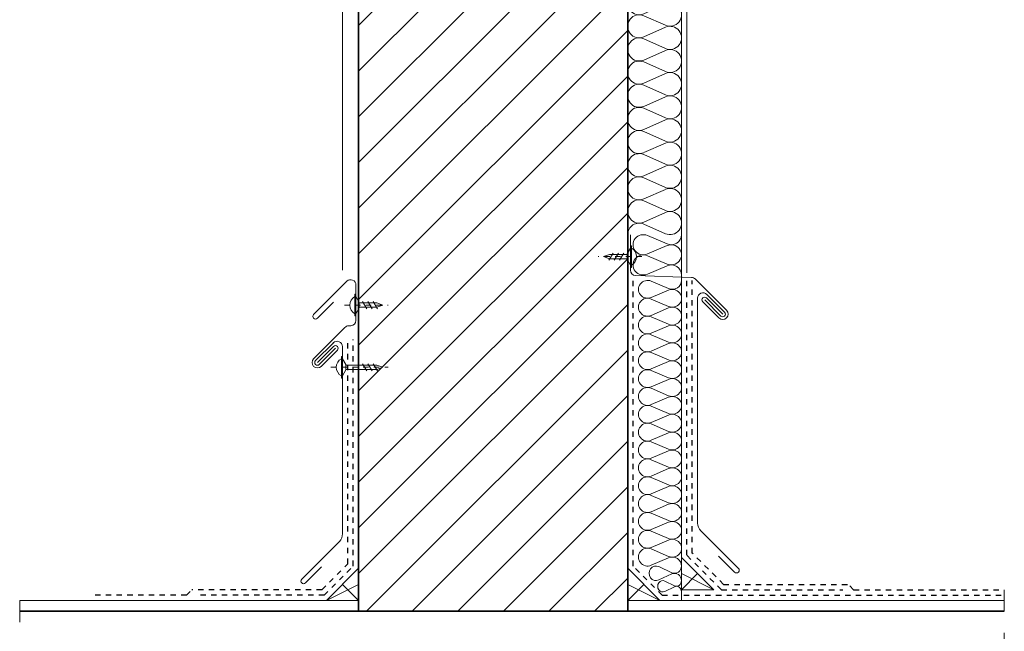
# Model space of a CAD drawing. Extents: x -109972 to -86652, y 98618 to 122888.
# Tile 4 of 74: x -102015 to -101100, y 106390 to 106958. Entities that reach past the tile are written whole.
import ezdxf

# ---------------------------------------------------------------- set-up
doc = ezdxf.new("R2010")
doc.units = 0
doc.header["$MEASUREMENT"] = 0
doc.linetypes.add('Hidden Line', pattern=[10, 5, -5])
doc.linetypes.add('Przerywana', pattern=[40, 20, -20])
for name, color, linetype, lineweight in [('Arch konstrukcja dachu_Nr_Pióra__21', 7, 'Continuous', 13), ('Arch ocieplenie_Nr_Pióra__46', 5, 'Continuous', 13), ('Arch wykończenie_Nr_Pióra__46', 5, 'Continuous', 13), ('Arch ściany nośne_Nr_Pióra__21', 7, 'Continuous', 13), ('Arch ściany nośne_Nr_Pióra__27', 7, 'Continuous', 35), ('INWENT.ŚCIANY_Nr_Pióra__1', 7, 'Continuous', 25), ('INWENT.ŚCIANY_Nr_Pióra__21', 7, 'Continuous', 13), ('INWENT.ŚCIANY_Nr_Pióra__27', 7, 'Continuous', 35)]:
    doc.layers.add(name, color=color, linetype=linetype, lineweight=lineweight)
doc.layers.add('Arch ocieplenie', color=7, linetype='Continuous')
doc.layers.add('Arch ocieplenie_Nr_Pióra__24', color=7, linetype='Continuous', lineweight=13, true_color=0x029e21)
doc.layers.add('Arch stropy_Nr_Pióra__3', color=7, linetype='Continuous', lineweight=18, true_color=0xff6600)
pattern_1 = [(45, (0, 0), (-21.2132034, 21.2132034), [])]

# ---------------------------------------------------------------- blocks, each defined once
blk = doc.blocks.new('Izolacja cieplna 14_24', base_point=(-101450.46, 106758.24))
at = {"layer": 'Arch ocieplenie_Nr_Pióra__24', "linetype": 'Continuous'}
for p, q in [((-101435.56, 107458.39), (-101415.36, 107467.34)), ((-101415.36, 107447.64), (-101435.56, 107456.59)), ((-101435.56, 107436.88), (-101415.36, 107445.83)), ((-101415.36, 107426.12), (-101435.56, 107435.07)), ((-101435.56, 107415.36), (-101415.36, 107424.31)), ((-101415.36, 107404.6), (-101435.56, 107413.55)), ((-101435.56, 107393.85), (-101415.36, 107402.8)), ((-101415.36, 107383.09), (-101435.56, 107392.04)), ((-101435.56, 107372.33), (-101415.36, 107381.28)), ((-101415.36, 107361.57), (-101435.56, 107370.52)), ((-101435.56, 107350.82), (-101415.36, 107359.77)), ((-101415.36, 107340.06), (-101435.56, 107349.01)), ((-101435.56, 107329.3), (-101415.36, 107338.25)), ((-101415.36, 107318.54), (-101435.56, 107327.49)), ((-101435.56, 107307.79), (-101415.36, 107316.74)), ((-101415.36, 107297.03), (-101435.56, 107305.98)), ((-101435.56, 107286.27), (-101415.36, 107295.22)), ((-101415.36, 107275.51), (-101435.56, 107284.46)), ((-101435.56, 107264.76), (-101415.36, 107273.71)), ((-101415.36, 107254), (-101435.56, 107262.95)), ((-101435.56, 107243.24), (-101415.36, 107252.19)), ((-101415.36, 107232.48), (-101435.56, 107241.43)), ((-101435.56, 107221.72), (-101415.36, 107230.67)), ((-101415.36, 107210.97), (-101435.56, 107219.92)), ((-101435.56, 107200.21), (-101415.36, 107209.16)), ((-101415.36, 107189.45), (-101435.56, 107198.4)), ((-101435.56, 107178.69), (-101415.36, 107187.64)), ((-101415.36, 107167.94), (-101435.56, 107176.89)), ((-101435.56, 107157.18), (-101415.36, 107166.13)), ((-101415.36, 107146.42), (-101435.56, 107155.37)), ((-101435.56, 107135.66), (-101415.36, 107144.61)), ((-101415.36, 107124.91), (-101435.56, 107133.86)), ((-101435.56, 107114.15), (-101415.36, 107123.1)), ((-101415.36, 107103.39), (-101435.56, 107112.34)), ((-101435.56, 107092.63), (-101415.36, 107101.58)), ((-101415.36, 107081.88), (-101435.56, 107090.83)), ((-101435.56, 107071.12), (-101415.36, 107080.07)), ((-101415.36, 107060.36), (-101435.56, 107069.31)), ((-101435.56, 107049.6), (-101415.36, 107058.55)), ((-101415.36, 107038.84), (-101435.56, 107047.8)), ((-101435.56, 107028.09), (-101415.36, 107037.04)), ((-101415.36, 107017.33), (-101435.56, 107026.28)), ((-101435.56, 107006.57), (-101415.36, 107015.52)), ((-101415.36, 106995.81), (-101435.56, 107004.76)), ((-101435.56, 106985.06), (-101415.36, 106994.01)), ((-101415.36, 106974.3), (-101435.56, 106983.25)), ((-101435.56, 106963.54), (-101415.36, 106972.49)), ((-101415.36, 106952.78), (-101435.56, 106961.73)), ((-101435.56, 106942.03), (-101415.36, 106950.98)), ((-101415.36, 106931.27), (-101435.56, 106940.22)), ((-101435.56, 106920.51), (-101415.36, 106929.46)), ((-101415.36, 106909.75), (-101435.56, 106918.7)), ((-101435.56, 106899), (-101415.36, 106907.95)), ((-101415.36, 106888.24), (-101435.56, 106897.19)), ((-101435.56, 106877.48), (-101415.36, 106886.43)), ((-101415.36, 106866.72), (-101435.56, 106875.67)), ((-101435.56, 106855.96), (-101415.36, 106864.92)), ((-101415.36, 106845.21), (-101435.56, 106854.16)), ((-101435.56, 106834.45), (-101415.36, 106843.4)), ((-101415.36, 106823.69), (-101435.56, 106832.64)), ((-101435.56, 106812.93), (-101415.36, 106821.88)), ((-101415.36, 106802.18), (-101435.56, 106811.13)), ((-101435.56, 106791.42), (-101415.36, 106800.37)), ((-101415.36, 106780.66), (-101435.56, 106789.61)), ((-101435.56, 106769.9), (-101415.36, 106778.85)), ((-101415.36, 106759.15), (-101435.56, 106768.1))]:
    blk.add_line(p, q, dxfattribs=at)
for centre, start_param, end_param in [((-101439.82, 107468.25), 1.570796, 3.554385), ((-101411.09, 107457.49), 2.728799, 6.695979), ((-101439.82, 107446.73), 5.870392, 9.837571), ((-101411.09, 107435.97), 2.728799, 6.695979), ((-101439.82, 107425.22), 5.870392, 9.837571), ((-101411.09, 107414.46), 2.728799, 6.695979), ((-101439.82, 107403.7), 5.870392, 9.837571), ((-101411.09, 107392.94), 2.728799, 6.695979), ((-101439.82, 107382.19), 5.870392, 9.837571), ((-101411.09, 107371.43), 2.728799, 6.695979), ((-101439.82, 107360.67), 5.870392, 9.837571), ((-101411.09, 107349.91), 2.728799, 6.695979), ((-101439.82, 107339.15), 5.870392, 9.837571), ((-101411.09, 107328.4), 2.728799, 6.695979), ((-101439.82, 107317.64), 5.870392, 9.837571), ((-101411.09, 107306.88), 2.728799, 6.695979), ((-101439.82, 107296.12), 5.870392, 9.837571), ((-101411.09, 107285.37), 2.728799, 6.695979), ((-101439.82, 107274.61), 5.870392, 9.837571), ((-101411.09, 107263.85), 2.728799, 6.695979), ((-101439.82, 107253.09), 5.870392, 9.837571), ((-101411.09, 107242.34), 2.728799, 6.695979), ((-101439.82, 107231.58), 5.870392, 9.837571), ((-101411.09, 107220.82), 2.728799, 6.695979), ((-101439.82, 107210.06), 5.870392, 9.837571), ((-101411.09, 107199.31), 2.728799, 6.695979), ((-101439.82, 107188.55), 5.870392, 9.837571), ((-101411.09, 107177.79), 2.728799, 6.695979), ((-101439.82, 107167.03), 5.870392, 9.837571), ((-101411.09, 107156.28), 2.728799, 6.695979), ((-101439.82, 107145.52), 5.870392, 9.837571), ((-101411.09, 107134.76), 2.728799, 6.695979), ((-101439.82, 107124), 5.870392, 9.837571), ((-101411.09, 107113.24), 2.728799, 6.695979), ((-101439.82, 107102.49), 5.870392, 9.837571), ((-101411.09, 107091.73), 2.728799, 6.695979), ((-101439.82, 107080.97), 5.870392, 9.837571), ((-101411.09, 107070.21), 2.728799, 6.695979), ((-101439.82, 107059.46), 5.870392, 9.837571), ((-101411.09, 107048.7), 2.728799, 6.695979), ((-101439.82, 107037.94), 5.870392, 9.837571), ((-101411.09, 107027.18), 2.728799, 6.695979), ((-101439.82, 107016.43), 5.870392, 9.837571), ((-101411.09, 107005.67), 2.728799, 6.695979), ((-101439.82, 106994.91), 5.870392, 9.837571), ((-101411.09, 106984.15), 2.728799, 6.695979), ((-101439.82, 106973.4), 5.870392, 9.837571), ((-101411.09, 106962.64), 2.728799, 6.695979), ((-101439.82, 106951.88), 5.870392, 9.837571), ((-101411.09, 106941.12), 2.728799, 6.695979), ((-101439.82, 106930.36), 5.870392, 9.837571), ((-101411.09, 106919.61), 2.728799, 6.695979), ((-101439.82, 106908.85), 5.870392, 9.837571), ((-101411.09, 106898.09), 2.728799, 6.695979), ((-101439.82, 106887.33), 5.870392, 9.837571), ((-101411.09, 106876.58), 2.728799, 6.695979), ((-101439.82, 106865.82), 5.870392, 9.837571), ((-101411.09, 106855.06), 2.728799, 6.695979), ((-101439.82, 106844.3), 5.870392, 9.837571), ((-101411.09, 106833.55), 2.728799, 6.695979), ((-101439.82, 106822.79), 5.870392, 9.837571), ((-101411.09, 106812.03), 2.728799, 6.695979), ((-101439.82, 106801.27), 5.870392, 9.837571), ((-101411.09, 106790.52), 2.728799, 6.695979), ((-101439.82, 106779.76), 5.870392, 9.837571), ((-101411.09, 106769), 2.728799, 6.695979), ((-101439.82, 106758.24), 5.870392, 7.853982)]:
    blk.add_ellipse(centre, major_axis=(0, 10.76), ratio=0.988494, start_param=start_param, end_param=end_param, dxfattribs=at)
blk = doc.blocks.new('Izolacja cieplna 14_26', base_point=(-101400.46, 106450.31))
at = {"layer": 'Arch ocieplenie_Nr_Pióra__46', "linetype": 'Continuous'}
for p, q in [((-101412.38, 106708.14), (-101428.54, 106715.05)), ((-101428.54, 106699.85), (-101412.38, 106706.75)), ((-101412.38, 106691.56), (-101428.54, 106698.46)), ((-101428.54, 106683.26), (-101412.38, 106690.16)), ((-101412.38, 106674.97), (-101428.54, 106681.87)), ((-101428.54, 106666.67), (-101412.38, 106673.57)), ((-101412.38, 106658.38), (-101428.54, 106665.28)), ((-101428.54, 106650.08), (-101412.38, 106656.98)), ((-101412.38, 106641.79), (-101428.54, 106648.69)), ((-101428.54, 106633.49), (-101412.38, 106640.39)), ((-101412.38, 106625.2), (-101428.54, 106632.1)), ((-101428.54, 106616.9), (-101412.38, 106623.8)), ((-101412.38, 106608.61), (-101428.54, 106615.51)), ((-101428.54, 106600.31), (-101412.38, 106607.21)), ((-101412.38, 106592.02), (-101428.54, 106598.92)), ((-101428.54, 106583.72), (-101412.38, 106590.63)), ((-101412.38, 106575.43), (-101428.54, 106582.33)), ((-101428.54, 106567.13), (-101412.38, 106574.04)), ((-101412.38, 106558.84), (-101428.54, 106565.74)), ((-101428.54, 106550.55), (-101412.38, 106557.45)), ((-101412.38, 106542.25), (-101428.54, 106549.15)), ((-101428.54, 106533.96), (-101412.38, 106540.86)), ((-101412.38, 106525.66), (-101428.54, 106532.56)), ((-101428.54, 106517.37), (-101412.38, 106524.27)), ((-101412.38, 106509.07), (-101428.54, 106515.97)), ((-101428.54, 106500.78), (-101412.38, 106507.68)), ((-101412.38, 106492.48), (-101428.54, 106499.38)), ((-101428.54, 106484.19), (-101412.38, 106491.09)), ((-101412.38, 106475.89), (-101428.54, 106482.79)), ((-101428.54, 106467.6), (-101412.38, 106474.5)), ((-101412.38, 106459.3), (-101428.54, 106466.2)), ((-101428.54, 106451.01), (-101412.38, 106457.91))]:
    blk.add_line(p, q, dxfattribs=at)
for centre, start_param, end_param in [((-101431.95, 106707.45), 4.299595, 8.266775), ((-101408.96, 106715.74), 1.158004, 3.141593), ((-101408.96, 106699.15), 1.158004, 5.125183), ((-101431.95, 106690.86), 4.299595, 8.266775), ((-101408.96, 106682.56), 1.158004, 5.125183), ((-101431.95, 106674.27), 4.299595, 8.266775), ((-101408.96, 106665.97), 1.158004, 5.125183), ((-101431.95, 106657.68), 4.299595, 8.266775), ((-101408.96, 106649.38), 1.158004, 5.125183), ((-101431.95, 106641.09), 4.299595, 8.266775), ((-101408.96, 106632.8), 1.158004, 5.125183), ((-101431.95, 106624.5), 4.299595, 8.266775), ((-101408.96, 106616.21), 1.158004, 5.125183), ((-101431.95, 106607.91), 4.299595, 8.266775), ((-101408.96, 106599.62), 1.158004, 5.125183), ((-101431.95, 106591.32), 4.299595, 8.266775), ((-101408.96, 106583.03), 1.158004, 5.125183), ((-101431.95, 106574.73), 4.299595, 8.266775), ((-101408.96, 106566.44), 1.158004, 5.125183), ((-101431.95, 106558.14), 4.299595, 8.266775), ((-101408.96, 106549.85), 1.158004, 5.125183), ((-101431.95, 106541.55), 4.299595, 8.266775), ((-101431.95, 106524.96), 4.299595, 8.266775), ((-101408.96, 106533.26), 1.158004, 5.125183), ((-101408.96, 106516.67), 1.158004, 5.125183), ((-101431.95, 106508.38), 4.299595, 8.266775), ((-101408.96, 106500.08), 1.158004, 5.125183), ((-101431.95, 106491.79), 4.299595, 8.266775), ((-101408.96, 106483.49), 1.158004, 5.125183), ((-101431.95, 106475.2), 4.299595, 8.266775), ((-101408.96, 106466.9), 1.158004, 5.125183), ((-101431.95, 106458.61), 4.299595, 8.266775), ((-101408.96, 106450.31), 3.141593, 5.125182)]:
    blk.add_ellipse(centre, major_axis=(-8.51, 0), ratio=0.975031, start_param=start_param, end_param=end_param, dxfattribs=at)
blk = doc.blocks.new('Izolacja cieplna 14_27', base_point=(-101400.46, 106758.24))
at = {"layer": 'Arch ocieplenie_Nr_Pióra__24', "linetype": 'Continuous'}
for p, q in [((-101432.05, 106757.46), (-101413.87, 106749.66)), ((-101413.87, 106748.08), (-101432.05, 106740.28)), ((-101432.05, 106738.71), (-101413.87, 106730.91)), ((-101413.87, 106729.33), (-101432.05, 106721.53))]:
    blk.add_line(p, q, dxfattribs=at)
for centre, start_param, end_param in [((-101435.89, 106748.87), 1.158003, 5.125183), ((-101410.03, 106758.24), 4.299596, 6.283185), ((-101410.03, 106739.49), 4.299595, 8.266774), ((-101435.89, 106730.12), 1.158003, 5.125183), ((-101410.03, 106720.74), 0, 1.983589)]:
    blk.add_ellipse(centre, major_axis=(9.57, 0), ratio=0.979588, start_param=start_param, end_param=end_param, dxfattribs=at)
blk = doc.blocks.new('Izolacja cieplna 14_28', base_point=(-101400.46, 106450.31))
at = {"layer": 'Arch ocieplenie_Nr_Pióra__46', "linetype": 'Continuous'}
for p, q in [((-101421.52, 106449.74), (-101409.4, 106444.11)), ((-101409.4, 106442.98), (-101421.52, 106437.35))]:
    blk.add_line(p, q, dxfattribs=at)
for centre, start_param, end_param in [((-101424.08, 106443.55), 2.728799, 6.695979), ((-101406.84, 106450.31), 5.870392, 7.853982), ((-101406.84, 106436.78), 1.570796, 3.554385)]:
    blk.add_ellipse(centre, major_axis=(0, -6.77), ratio=0.94285, start_param=start_param, end_param=end_param, dxfattribs=at)
blk = doc.blocks.new('Izolacja cieplna 14_29', base_point=(-101400.46, 106436.78))
at = {"layer": 'Arch ocieplenie_Nr_Pióra__46', "linetype": 'Continuous'}
for p, q in [((-101415.95, 106436.33), (-101407.04, 106431.93)), ((-101407.04, 106431.04), (-101415.95, 106426.64))]:
    blk.add_line(p, q, dxfattribs=at)
for centre, start_param, end_param in [((-101417.84, 106431.49), 2.728799, 6.695979), ((-101405.15, 106436.78), 5.870392, 7.853982), ((-101405.15, 106426.2), 1.570796, 3.554385)]:
    blk.add_ellipse(centre, major_axis=(0, -5.29), ratio=0.887442, start_param=start_param, end_param=end_param, dxfattribs=at)

msp = doc.modelspace()

# ---------------------------------------------------------------- hatches: boundary and pattern name
at = {"layer": 'Arch ściany nośne_Nr_Pióra__21', "linetype": 'Continuous'}
h = msp.add_hatch(dxfattribs=at)
h.set_pattern_fill('Common_Brick', color=256, style=0, pattern_type=2)
h.set_pattern_definition(pattern_1)
h.paths.add_polyline_path([(-101700.46, 106408.24), (-101700.46, 107268.25), (-101450.46, 107268.25), (-101450.46, 106408.24)], flags=0)
h = msp.add_hatch(dxfattribs=at)
h.set_pattern_fill('Common_Brick', color=256, style=0, pattern_type=2)
h.set_pattern_definition(pattern_1)
h.paths.add_polyline_path([(-101400.46, 106718.85), (-101390.65, 106718.49, -0.196258), (-101395.46, 106726.95), (-101400.53, 106726.9)], flags=0)
h = msp.add_hatch(dxfattribs=at)
h.set_pattern_fill('Common_Brick', color=256, style=0, pattern_type=2)
h.set_pattern_definition(pattern_1)
h.paths.add_polyline_path([(-101715.46, 106710.98), (-101711.49, 106714.95, -0.668179), (-101702.95, 106711.41), (-101702.95, 106710.98), (-101700.46, 106710.98), (-101700.46, 106719.04), (-101700.46, 106725.21), (-101715.46, 106725.21, -0.377687)], flags=0)

# ---------------------------------------------------------------- linework, layer by layer
at = {"layer": 'Arch konstrukcja dachu_Nr_Pióra__21', "linetype": 'Continuous'}
for p, q in [((-101450.96, 106740.33), (-101447.96, 106745.83)), ((-101447.96, 106727.83), (-101447.96, 106747.83)), ((-101446.96, 106747.83), (-101447.96, 106747.83)), ((-101446.96, 106745.82), (-101446.96, 106747.83)), ((-101446.96, 106729.83), (-101446.96, 106745.83)), ((-101472.96, 106737.83), (-101467.36, 106739.83)), ((-101467.36, 106735.83), (-101472.96, 106737.83)), ((-101463.94, 106741.19), (-101467.97, 106734.48)), ((-101450.96, 106739.83), (-101467.36, 106739.83)), ((-101450.96, 106735.83), (-101467.36, 106735.83)), ((-101458.94, 106741.19), (-101462.97, 106734.48)), ((-101453.94, 106741.19), (-101457.97, 106734.48)), ((-101450.96, 106735.33), (-101450.96, 106740.33)), ((-101450.96, 106735.33), (-101447.96, 106729.83)), ((-101447.96, 106727.83), (-101446.96, 106727.83)), ((-101446.96, 106727.83), (-101446.96, 106729.83)), ((-101703.95, 106702.83), (-101702.95, 106702.83)), ((-101703.95, 106700.82), (-101703.95, 106702.83)), ((-101703.95, 106684.83), (-101703.95, 106700.83)), ((-101702.95, 106682.83), (-101702.95, 106702.83)), ((-101699.95, 106695.33), (-101702.95, 106700.83)), ((-101699.95, 106690.33), (-101702.95, 106684.83)), ((-101699.95, 106690.33), (-101699.95, 106695.33)), ((-101699.95, 106694.83), (-101683.55, 106694.83)), ((-101699.95, 106690.83), (-101683.55, 106690.83)), ((-101696.97, 106696.19), (-101692.94, 106689.48)), ((-101691.97, 106696.19), (-101687.94, 106689.48)), ((-101686.97, 106696.19), (-101682.94, 106689.48)), ((-101677.95, 106692.83), (-101683.55, 106694.83)), ((-101683.55, 106690.83), (-101677.95, 106692.83)), ((-101703.95, 106682.83), (-101703.95, 106684.83)), ((-101702.95, 106682.83), (-101703.95, 106682.83)), ((-101716.46, 106644.99), (-101715.46, 106644.99)), ((-101716.46, 106642.97), (-101716.46, 106644.99)), ((-101715.46, 106624.99), (-101715.46, 106644.99)), ((-101716.46, 106626.99), (-101716.46, 106642.99)), ((-101712.46, 106637.49), (-101715.46, 106642.99)), ((-101712.46, 106632.49), (-101712.46, 106637.49)), ((-101712.46, 106636.99), (-101683.55, 106636.99)), ((-101696.97, 106638.34), (-101692.94, 106631.63)), ((-101691.97, 106638.34), (-101687.94, 106631.63)), ((-101686.97, 106638.34), (-101682.94, 106631.63)), ((-101677.95, 106634.99), (-101683.55, 106636.99)), ((-101683.55, 106632.99), (-101677.95, 106634.99)), ((-101716.46, 106624.99), (-101716.46, 106626.99)), ((-101715.46, 106624.99), (-101716.46, 106624.99)), ((-101712.46, 106632.49), (-101715.46, 106626.99)), ((-101712.46, 106632.99), (-101683.55, 106632.99))]:
    msp.add_line(p, q, dxfattribs=at)
at = {"layer": 'Arch konstrukcja dachu_Nr_Pióra__21', "linetype": 'Hidden Line'}
for p, q in [((-101437.17, 106737.83), (-101477.96, 106737.83)), ((-101713.74, 106692.83), (-101672.95, 106692.83)), ((-101726.25, 106634.99), (-101672.95, 106634.99))]:
    msp.add_line(p, q, dxfattribs=at)
at = {"layer": 'Arch konstrukcja dachu_Nr_Pióra__21', "linetype": 'Continuous'}
for centre, start, end in [((-101451.24, 106737.83), 298.15092, 61.84908), ((-101699.67, 106692.83), 118.15092, 241.84908), ((-101712.18, 106634.98), 118.15092, 241.84908)]:
    msp.add_arc(centre, 9.07, start, end, dxfattribs=at)
at = {"layer": 'Arch stropy_Nr_Pióra__3', "linetype": 'Continuous'}
for p, q in [((-101447.96, 106758.24), (-101447.96, 106725.33)), ((-101442.92, 106720.33), (-101391.08, 106718.52)), ((-101387.72, 106717.06), (-101358.59, 106687.94)), ((-101711.49, 106714.95), (-101742.32, 106684.12)), ((-101702.95, 106711.41), (-101702.95, 106678.59)), ((-101385.45, 106490.21), (-101385.45, 106699.19)), ((-101377.13, 106699.4), (-101362.13, 106684.4)), ((-101360.36, 106686.17), (-101376.92, 106702.73)), ((-101723.78, 106695.58), (-101738.78, 106680.58)), ((-101380.67, 106695.87), (-101365.66, 106680.86)), ((-101378.9, 106697.64), (-101363.89, 106682.63)), ((-101713.19, 106672.06), (-101742.32, 106642.94)), ((-101707.78, 106673.6), (-101709.83, 106673.52)), ((-101740.55, 106641.17), (-101723.99, 106657.73)), ((-101723.78, 106654.4), (-101738.78, 106639.4)), ((-101722.01, 106652.64), (-101737.02, 106637.63)), ((-101715.46, 106480.21), (-101715.46, 106654.19)), ((-101720.25, 106650.87), (-101735.25, 106635.86)), ((-101382.52, 106483.14), (-101347.52, 106448.13)), ((-101718.39, 106473.14), (-101753.39, 106438.13)), ((-101366.06, 106459.6), (-101351.05, 106444.6)), ((-101734.85, 106449.6), (-101749.86, 106434.6))]:
    msp.add_line(p, q, dxfattribs=at)
for centre, radius, start, end in [((-101707.95, 106711.41), 5, 0, 135), ((-101442.96, 106725.33), 5, 180, 270), ((-101391.25, 106713.53), 5, 45, 88), ((-101380.45, 106699.19), 5, 45, 180), ((-101378.9, 106697.64), 2.5, 45, 225), ((-101740.55, 106682.35), 2.5, 135, 315), ((-101362.13, 106684.4), 5, 225, 45), ((-101362.13, 106684.4), 2.5, 225, 45), ((-101709.66, 106668.53), 5, 92, 135), ((-101707.95, 106678.59), 5, 272, 0), ((-101720.46, 106654.19), 5, 0, 135), ((-101722.01, 106652.64), 2.5, 315, 135), ((-101738.78, 106639.4), 5, 135, 315), ((-101738.78, 106639.4), 2.5, 135, 315), ((-101375.45, 106490.21), 10, 180, 225), ((-101725.46, 106480.21), 10, 315, 0), ((-101349.28, 106446.37), 2.5, 225, 45), ((-101751.63, 106436.37), 2.5, 135, 315)]:
    msp.add_arc(centre, radius, start, end, dxfattribs=at)
at = {"layer": 'Arch wykończenie_Nr_Pióra__46', "linetype": 'Continuous'}
for p, q in [((-101715.46, 107468.25), (-101715.46, 106725.21)), ((-101400.46, 107468.25), (-101400.46, 106418.24)), ((-101395.46, 107468.25), (-101395.46, 106722.65)), ((-101700.46, 107298.25), (-101700.46, 106418.24))]:
    msp.add_line(p, q, dxfattribs=at)
at = {"layer": 'Arch ściany nośne_Nr_Pióra__27', "linetype": 'Continuous'}
for p, q in [((-101700.46, 106408.24), (-101700.46, 107268.25)), ((-101450.46, 107268.25), (-101450.46, 106408.24)), ((-101450.46, 106408.24), (-101700.46, 106408.24))]:
    msp.add_line(p, q, dxfattribs=at)
at = {"layer": 'INWENT.ŚCIANY_Nr_Pióra__1', "linetype": 'Hidden Line'}
for p, q in [((-101445.46, 106450.31), (-101445.46, 106715.74)), ((-101395.46, 106460.31), (-101395.46, 106715.74)), ((-101390.45, 106462.38), (-101390.45, 106715.74)), ((-101710.46, 106452.38), (-101710.46, 106660.74)), ((-101705.46, 106450.31), (-101705.46, 106660.74)), ((-101363.39, 106428.24), (-101395.46, 106460.31)), ((-101361.31, 106433.24), (-101390.45, 106462.38)), ((-101734.6, 106428.24), (-101710.46, 106452.38)), ((-101732.53, 106423.24), (-101705.46, 106450.31)), ((-101418.39, 106423.24), (-101445.46, 106450.31)), ((-101361.31, 106433.24), (-101245.46, 106433.24)), ((-101240.46, 106428.24), (-101245.46, 106433.24)), ((-101860.46, 106423.24), (-101855.46, 106428.24)), ((-101734.6, 106428.24), (-101855.46, 106428.24)), ((-101363.39, 106428.24), (-101250.46, 106428.24)), ((-101240.46, 106428.24), (-101100.46, 106428.24)), ((-101860.46, 106423.24), (-101950.46, 106423.24)), ((-101732.53, 106423.24), (-101850.46, 106423.24)), ((-101418.39, 106423.24), (-101100.46, 106423.24))]:
    msp.add_line(p, q, dxfattribs=at)
at = {"layer": 'INWENT.ŚCIANY_Nr_Pióra__21', "linetype": 'Continuous'}
for p, q in [((-101400.46, 106428.24), (-101400.46, 106458.24)), ((-101370.46, 106428.24), (-101400.46, 106458.24)), ((-101730.46, 106418.24), (-101700.46, 106448.24)), ((-101700.46, 106418.24), (-101700.46, 106448.24)), ((-101450.46, 106418.24), (-101450.46, 106448.24)), ((-101420.46, 106418.24), (-101450.46, 106448.24)), ((-101400.46, 106428.24), (-101385.46, 106443.24)), ((-101370.46, 106428.24), (-101400.46, 106443.24)), ((-101730.46, 106418.24), (-101700.46, 106433.24)), ((-101700.46, 106418.24), (-101715.46, 106433.24)), ((-101450.46, 106418.24), (-101435.46, 106433.24)), ((-101420.46, 106418.24), (-101450.46, 106433.24)), ((-101400.46, 106428.24), (-101370.46, 106428.24)), ((-101700.46, 106418.24), (-102015.46, 106418.24)), ((-101700.46, 106418.24), (-101730.46, 106418.24)), ((-101100.46, 106418.24), (-101450.46, 106418.24)), ((-101450.46, 106418.24), (-101420.46, 106418.24))]:
    msp.add_line(p, q, dxfattribs=at)
at = {"layer": 'INWENT.ŚCIANY_Nr_Pióra__21', "linetype": 'Przerywana'}
for p, q in [((-101100.46, 106428.24), (-101100.46, 105668.24)), ((-102015.46, 106418.24), (-102015.46, 105668.24))]:
    msp.add_line(p, q, dxfattribs=at)
at = {"layer": 'INWENT.ŚCIANY_Nr_Pióra__27', "linetype": 'Continuous'}
msp.add_line((-102015.46, 106408.24), (-101100.46, 106408.24), dxfattribs=at)

# ---------------------------------------------------------------- block references
at = {"layer": 'Arch ocieplenie', "color": 104, "linetype": 'Continuous', "lineweight": 20, "true_color": 0x029e21}
for name, p in [('Izolacja cieplna 14_24', (-101450.46, 106758.24)), ('Izolacja cieplna 14_27', (-101400.46, 106758.24)), ('Izolacja cieplna 14_26', (-101400.46, 106450.31)), ('Izolacja cieplna 14_28', (-101400.46, 106450.31)), ('Izolacja cieplna 14_29', (-101400.46, 106436.78))]:
    msp.add_blockref(name, p, dxfattribs=at)

doc.saveas('drawing.dxf')
